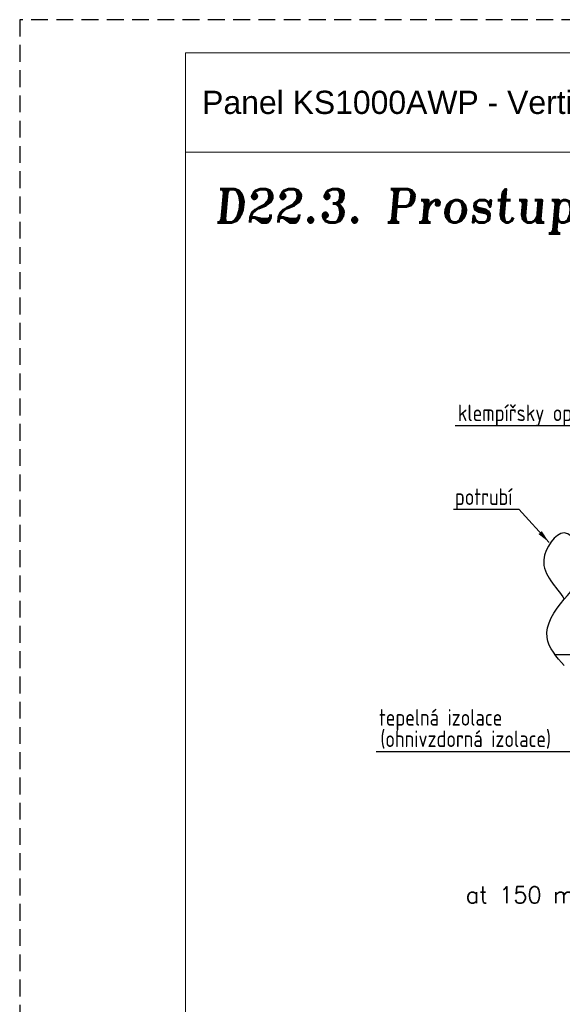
# Model space of a CAD drawing. Header units: millimetres. Extents: x -385852 to 238709, y -99680 to 201840.
# Tile 107 of 176: x 9070 to 9479, y -50658 to -49915. Entities that reach past the tile are written whole.
import ezdxf

# ---------------------------------------------------------------- set-up
doc = ezdxf.new("R2010")
doc.units = ezdxf.units.MM
doc.linetypes.add('DASHED', pattern=[19.05, 12.7, -6.35])
for name, color, linetype, lineweight in [('KING_DET_dimension', 3, 'Continuous', 25), ('KING_DET_drawing frame', 7, 'Continuous', 20), ('KING_DET_remainder', 253, 'Continuous', 30), ('KING_DET_text-note', 7, 'Continuous', 25), ('KING_DET_text-title', 140, 'Continuous', 50)]:
    doc.layers.add(name, color=color, linetype=linetype, lineweight=lineweight)
doc.layers.add('KING_DET_print frame', color=1, linetype='DASHED', lineweight=30, plot=False)
doc.styles.add('Nadpisy', font='romant.shx', dxfattribs={"oblique": 5, "height": 7.5})
doc.styles.get("Standard").update_dxf_attribs({"font": 'isocpeur.ttf', "height": 20})
doc.styles.add('Technický', font='technic_.ttf', dxfattribs={"width": 1.2, "height": 3.5})
doc.dimstyles.new('STANDARD$7', dxfattribs={"dimtxt": 2.5, "dimasz": 2.5, "dimexe": 1.8, "dimexo": 5, "dimgap": 0.6, "dimtad": 1, "dimdec": 4, "dimrnd": 1, "dimdsep": 46, "dimtxsty": 'Standard', "dimcen": 2.5, "dimclrd": 3, "dimclre": 3, "dimclrt": 7, "dimadec": 0, "dimazin": 0, "dimtfac": 1, "dimtdec": 4, "dimtix": 1, "dimtmove": 2, "dimatfit": 3, "dimfxl": 0, "dimtolj": 1, "dimtzin": 0, "dimarcsym": 0})

msp = doc.modelspace()

# ---------------------------------------------------------------- linework, layer by layer
at = {"layer": 'KING_DET_dimension'}
for p, q in [((9398.33176, -50220.94462), (9557.8626, -50220.94462)), ((9397.04106, -50284.21124), (9446.29591, -50284.21124)), ((9338.88001, -50466.94298), (9544.16371, -50466.94298))]:
    msp.add_line(p, q, dxfattribs=at)
at = {"layer": 'KING_DET_drawing frame', "color": 7}
msp.add_line((9195.00001, -50015), (10095.00001, -50015), dxfattribs=at)
msp.add_lwpolyline([(9195.00001, -49940), (10095.00001, -49940), (10095.00001, -51375), (9195.00001, -51375)], close=True, dxfattribs=at)
at = {"layer": 'KING_DET_print frame', "color": 1}
msp.add_lwpolyline([(10120.00001, -51400), (10120.00001, -49915), (9070.00001, -49915), (9070.00001, -51400)], close=True, dxfattribs=at)
at = {"layer": 'KING_DET_remainder', "linetype": 'DASHED', "ltscale": 5}
msp.add_line((9894.36262, -50394.04817), (9473.94323, -50394.04817), dxfattribs=at)
at = {"layer": 'KING_DET_remainder', "start_tangent": (-0.663374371, 0.748287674), "end_tangent": (0.502206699, -0.864747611)}
msp.add_spline([(9480.59278, -50402.04817), (9467.69765, -50380.88867), (9480.59278, -50352.04817), (9494.34378, -50326.7775), (9480.59278, -50302.04817), (9465.27522, -50322.33552), (9480.59278, -50352.04817)], degree=3, dxfattribs=at)

# ---------------------------------------------------------------- texts
at = {"layer": 'KING_DET_text-note', "color": 7, "style": 'Technický', "width": 1.2}
msp.add_text('Panel KS1000AWP - Vertikální aplikace ', height=17.5, dxfattribs=at).set_placement((9207.61256, -49986.08771))
at = {"layer": 'KING_DET_text-note', "width": 0.8}
for s, p in [('klempířsky oplechovat', (9400.43225, -50217.73188)), ('potrubí', (9398.19061, -50280.9985)), ('tepelná izolace', (9340.9805, -50447.39913)), ('(ohnivzdorná izolace)', (9341.99038, -50463.54135))]:
    msp.add_text(s, height=12.5, dxfattribs=at).set_placement(p)
at = {"layer": 'KING_DET_text-note', "color": 7, "insert": (9504.37474, -50568.71473), "char_height": 12.5, "width": 171.5, "attachment_point": 3}
msp.add_mtext('{\\Fsimplex.shx|c238;at 150 mm}', dxfattribs=at)
at = {"layer": 'KING_DET_text-title', "style": 'Nadpisy', "oblique": 5}
msp.add_text('D22.3. Prostup potrubí-EPDM manžeta', height=25, dxfattribs=at).set_placement((9216.95387, -50067.85153))

# ---------------------------------------------------------------- leaders
at = {"layer": 'KING_DET_dimension'}
msp.add_leader([(9469.26228, -50309.14443), (9446.29591, -50284.21124)], dimstyle='STANDARD$7', override={"dimtxt": 0.18, "dimasz": 10, "dimexe": 0.18, "dimexo": 0.0625, "dimgap": 0.09, "dimtad": 0, "dimtih": 1, "dimtoh": 1, "dimrnd": 0, "dimzin": 0, "dimcen": 0.09, "dimclrd": 0, "dimclre": 0, "dimclrt": 0, "dimtix": 0, "dimtofl": 0, "dimtmove": 0}, dxfattribs=at)

doc.saveas('drawing.dxf')
